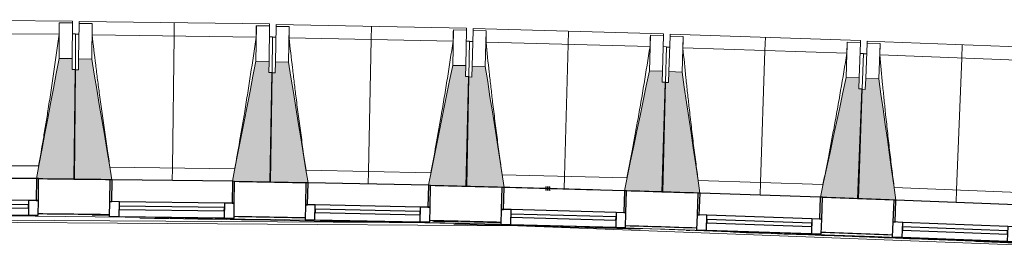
# Model space of a CAD drawing. Header units: millimetres. Extents: x -2845 to 74565, y -36590 to 13748.
# Tile 8 of 39: x 33214 to 37712, y -14446 to -13379. Entities that reach past the tile are written whole.
import ezdxf

# ---------------------------------------------------------------- set-up
doc = ezdxf.new("R2010")
doc.units = ezdxf.units.MM
doc.linetypes.add('Tiret', pattern=[2.5, 1.25, -1.25])
doc.layers.add('A-AREA', color=4, linetype='Tiret', lineweight=100, true_color=0x00ffff)
for name, color, linetype, lineweight in [('A-FLOR', 7, 'Continuous', 25), ('A-FLOR-HRAL', 7, 'Continuous', 18), ('A-GENM', 7, 'Continuous', 18), ('A-GLAZ', 7, 'Continuous', 25), ('I-WALL', 7, 'Continuous', 25), ('MUR', 7, 'Continuous', 25), ('S-BEAM', 7, 'Continuous', 18)]:
    doc.layers.add(name, color=color, linetype=linetype, lineweight=lineweight)

# ---------------------------------------------------------------- blocks, each defined once
blk = doc.blocks.new('20_MUR PREFA_01 - Type 1-3119337-2021_015_1111_DCE_1_50_N0 FINI_CFA_CDC')
at = {"layer": 'A-GENM'}
for p, q in [((0, 722.1), (0, 661.4)), ((0, 661.4), (0, 58.5)), ((0, 0.7), (0, 58.5))]:
    blk.add_line(p, q, dxfattribs=at)
blk = doc.blocks.new('B02_DC_STR_rvt-1-2021_015_1111_DCE_1_50_N0 FINI_CFA_CDC')
at = {"layer": 'S-BEAM', "lineweight": 5, "true_color": 0x787878}
for points in [[(-19704, -14107), (-19700.6, -13606.1), (-19715.6, -13606), (-19715.6, -13556), (-19775.3, -13555.6), (-19878.9, -14105.1), (-19869, -14105.2), (-19869, -14105.9), (-19787.5, -14106.4)], [(-19543.4, -14110.7), (-19543.4, -14110), (-19533.5, -14110), (-19626, -13558.6), (-19686, -13557.8), (-19686.7, -13607.8), (-19701.7, -13607.6), (-19708.4, -14108.5), (-19544.7, -14110.7)], [(-18808.5, -14120.5), (-18801.8, -13619.7), (-18816.8, -13619.5), (-18816.1, -13569.5), (-18876.1, -13568.8), (-18983.3, -14117.5), (-18973.4, -14117.6), (-18973.4, -14118.3), (-18889.6, -14119.4)], [(-18647.8, -14125.3), (-18647.8, -14124.6), (-18638, -14124.6), (-18726.9, -13572.7), (-18786.8, -13571.5), (-18787.8, -13621.5), (-18802.8, -13621.2), (-18812.8, -14122), (-18649, -14125.2)], [(-17913, -14139.9), (-17903, -13639.1), (-17918, -13638.8), (-17917, -13588.8), (-17977, -13587.6), (-18087.8, -14135.7), (-18077.9, -14135.9), (-18077.9, -14136.6), (-17991.7, -14138.3)], [(-17742.4, -14145.9), (-17827.8, -13592.6), (-17887.8, -13591), (-17889.1, -13641), (-17904.1, -13640.6), (-17917.3, -14141.3), (-17742.4, -14145.9)], [(-17017.6, -14165), (-17004.4, -13664.3), (-17019.4, -13663.9), (-17018.1, -13613.9), (-17078.1, -13612.4), (-17192.6, -14160.4), (-17093.7, -14163)], [(-16857.1, -14171.9), (-16857.1, -14171.2), (-16847.3, -14171.2), (-16928.9, -13618.3), (-16988.9, -13616.3), (-16990.5, -13666.3), (-17005.5, -13665.8), (-17022, -14166.4), (-16860.4, -14171.8)], [(-16122.5, -14196.1), (-16106, -13695.4), (-16121, -13694.9), (-16119.4, -13645), (-16179.3, -13643), (-16297.3, -14189.6), (-16287.4, -14189.9), (-16287.4, -14190.6), (-16238.4, -14192.2)], [(-15962, -14203.9), (-15961.8, -14203.2), (-15952.2, -14203.2), (-16030.2, -13649.9), (-16090.2, -13647.5), (-16092.1, -13697.5), (-16107.1, -13696.9), (-16126.9, -14197.4), (-15965.9, -14203.8)]]:
    blk.add_hatch(color=8, dxfattribs=at).paths.add_polyline_path(points)
at = {"layer": 'S-BEAM'}
for p, q in [((-19714.1, -13384.9), (-20584.1, -13378.9)), ((-19774.1, -13393.5), (-19775.3, -13555.6)), ((-19774.2, -13393.8), (-19774.1, -13393.5)), ((-19774.1, -13393.5), (-19714.1, -13393.9)), ((-19714.1, -13393.9), (-19715.3, -13556)), ((-19714.1, -13384.9), (-19714.1, -13393.9)), ((-19686, -13557.8), (-19683.8, -13395.7)), ((-19683.8, -13395.7), (-19683.7, -13386.7)), ((-19683.8, -13395.7), (-19623.8, -13396.5)), ((-18813.8, -13398.3), (-19683.7, -13386.7)), ((-19626, -13558.6), (-19623.8, -13396.5)), ((-19623.8, -13396.5), (-19623.8, -13396.8)), ((-18813.8, -13398.3), (-18813.9, -13407.4)), ((-18783.6, -13409.4), (-18783.4, -13400.4)), ((-17913.6, -13417.7), (-18783.4, -13400.4)), ((-19774.7, -13445.1), (-20524.2, -13439.9)), ((-19699.5, -13444), (-19714.5, -13443.9)), ((-19699.5, -13444), (-19700.6, -13606.1)), ((-19684.5, -13445.7), (-19699.5, -13445.5)), ((-18874.8, -13458.1), (-19624.3, -13448.1)), ((-18873.9, -13406.6), (-18876.1, -13568.7)), ((-18874, -13406.8), (-18873.9, -13406.6)), ((-18873.9, -13406.6), (-18813.9, -13407.4)), ((-18813.9, -13407.4), (-18816.1, -13569.5)), ((-18786.8, -13571.5), (-18783.6, -13409.4)), ((-18783.6, -13409.4), (-18723.6, -13410.6)), ((-18726.9, -13572.7), (-18723.6, -13410.6)), ((-18723.6, -13410.6), (-18723.6, -13410.9)), ((-17973.8, -13425.5), (-17977, -13587.6)), ((-17973.8, -13425.5), (-17913.8, -13426.7)), ((-17973.8, -13425.8), (-17973.8, -13425.5)), ((-17913.8, -13426.7), (-17917, -13588.8)), ((-17913.6, -13417.7), (-17913.8, -13426.7)), ((-17887.8, -13591), (-17883.5, -13428.9)), ((-17883.5, -13428.9), (-17883.3, -13419.9)), ((-17883.5, -13428.9), (-17823.5, -13430.5)), ((-17013.6, -13442.9), (-17883.3, -13419.9)), ((-17827.8, -13592.6), (-17823.5, -13430.5)), ((-17823.5, -13430.5), (-17823.5, -13430.8)), ((-17013.6, -13442.9), (-17013.8, -13451.9)), ((-16983.6, -13454.3), (-16983.3, -13445.3)), ((-16113.7, -13473.9), (-16983.3, -13445.3)), ((-18799.6, -13457.6), (-18814.6, -13457.4)), ((-18799.6, -13457.6), (-18801.8, -13619.7)), ((-18784.6, -13459.4), (-18799.6, -13459.1)), ((-17975.1, -13477.1), (-18724.4, -13462.2)), ((-17899.8, -13477), (-17914.8, -13476.7)), ((-17899.8, -13477), (-17903, -13639.1)), ((-17884.8, -13478.9), (-17899.8, -13478.5)), ((-17075.4, -13501.9), (-17824.7, -13482.1)), ((-17073.8, -13450.3), (-17078.1, -13612.4)), ((-17073.8, -13450.3), (-17013.8, -13451.9)), ((-17073.8, -13450.6), (-17073.8, -13450.3)), ((-17013.8, -13451.9), (-17018.1, -13613.9)), ((-16988.9, -13616.3), (-16983.6, -13454.3)), ((-16983.6, -13454.3), (-16923.6, -13456.3)), ((-16928.9, -13618.3), (-16923.6, -13456.3)), ((-16923.6, -13456.3), (-16923.6, -13456.6)), ((-16174, -13481), (-16179.3, -13643)), ((-16174, -13481), (-16114, -13482.9)), ((-16174, -13481.2), (-16174, -13481)), ((-16114, -13482.9), (-16119.4, -13645)), ((-16113.7, -13473.9), (-16114, -13482.9)), ((-16090.2, -13647.5), (-16083.8, -13485.6)), ((-16083.8, -13485.6), (-16083.4, -13476.5)), ((-16083.8, -13485.6), (-16023.8, -13487.9)), ((-15214.1, -13510.8), (-16083.4, -13476.5)), ((-16030.2, -13649.9), (-16023.8, -13487.9)), ((-16023.8, -13487.9), (-16023.8, -13488.2)), ((-17000.1, -13502.3), (-17015.1, -13501.9)), ((-17000.1, -13502.3), (-17004.4, -13664.3)), ((-16985.2, -13504.3), (-17000.2, -13503.8)), ((-16175.9, -13532.5), (-16925, -13507.9)), ((-16100.7, -13533.4), (-16115.7, -13532.9)), ((-16100.7, -13533.4), (-16106, -13695.4)), ((-16085.8, -13535.5), (-16100.7, -13534.9)), ((-15276.7, -13569), (-16025.6, -13539.5)), ((-19715.3, -13556), (-19775.3, -13555.6)), ((-19715.6, -13606), (-19715.3, -13556)), ((-19686, -13557.8), (-19686.7, -13607.8)), ((-19626, -13558.6), (-19686, -13557.8)), ((-18816.1, -13569.5), (-18876.1, -13568.7)), ((-18816.8, -13619.5), (-18816.1, -13569.5)), ((-18786.8, -13571.5), (-18787.8, -13621.5)), ((-18726.9, -13572.7), (-18786.8, -13571.5)), ((-19700.6, -13606.1), (-19715.6, -13606)), ((-19701.7, -13607.6), (-19708.4, -14108.5)), ((-19704, -14107), (-19700.6, -13606.1)), ((-19686.7, -13607.8), (-19701.7, -13607.6)), ((-18801.8, -13619.7), (-18816.8, -13619.5)), ((-18802.8, -13621.2), (-18812.8, -14122)), ((-18808.5, -14120.5), (-18801.8, -13619.7)), ((-18787.8, -13621.5), (-18802.8, -13621.2)), ((-17917, -13588.8), (-17977, -13587.6)), ((-17918, -13638.8), (-17917, -13588.8)), ((-17887.8, -13591), (-17889.1, -13641)), ((-17827.8, -13592.6), (-17887.8, -13591)), ((-17018.1, -13613.9), (-17078.1, -13612.4)), ((-17019.4, -13663.9), (-17018.1, -13613.9)), ((-16988.9, -13616.3), (-16990.5, -13666.3)), ((-16928.9, -13618.3), (-16988.9, -13616.3)), ((-17903, -13639.1), (-17918, -13638.8)), ((-17904.1, -13640.6), (-17917.3, -14141.3)), ((-17913, -14139.9), (-17903, -13639.1)), ((-17889.1, -13641), (-17904.1, -13640.6)), ((-17005.5, -13665.8), (-17022, -14166.4)), ((-17004.4, -13664.3), (-17019.4, -13663.9)), ((-17017.6, -14165), (-17004.4, -13664.3)), ((-16990.5, -13666.3), (-17005.5, -13665.8)), ((-16119.4, -13645), (-16179.3, -13643)), ((-16121, -13694.9), (-16119.4, -13645)), ((-16090.2, -13647.5), (-16092.1, -13697.5)), ((-16030.2, -13649.9), (-16090.2, -13647.5)), ((-16107.1, -13696.9), (-16126.9, -14197.4)), ((-16122.5, -14196.1), (-16106, -13695.4)), ((-16106, -13695.4), (-16121, -13694.9)), ((-16092.1, -13697.5), (-16107.1, -13696.9)), ((-20438.9, -14043.5), (-19868.4, -14047.4)), ((-19542.9, -14052.2), (-18972.4, -14059.8)), ((-18646.9, -14066.8), (-18076.5, -14078.1)), ((-19869.1, -14105.9), (-19704, -14107)), ((-19708.4, -14108.5), (-19543.4, -14110.7)), ((-18973.5, -14118.3), (-18808.5, -14120.5)), ((-18812.8, -14122), (-18647.8, -14125.3)), ((-17751.1, -14087.2), (-17180.8, -14102.2)), ((-16855.4, -14113.4), (-16285.2, -14132.2)), ((-18078, -14136.6), (-17913, -14139.9)), ((-17917.3, -14141.3), (-17742.4, -14145.9)), ((-17192.4, -14159.7), (-17742.5, -14145.2)), ((-17192.6, -14160.4), (-17017.6, -14165)), ((-17022, -14166.4), (-16857.1, -14171.9)), ((-15959.9, -14145.5), (-15389.9, -14168)), ((-16287.5, -14190.6), (-16122.5, -14196.1)), ((-16126.9, -14197.4), (-15962, -14203.9))]:
    blk.add_line(p, q, dxfattribs=at)
at = {"layer": 'S-BEAM', "flags": 128}
for points in [[(-19774.7, -13445.1), (-19774.6, -13434.8), (-19774.5, -13424.5), (-19774.4, -13414.3), (-19774.3, -13404), (-19774.2, -13393.8)], [(-19623.8, -13396.8), (-19623.9, -13407.1), (-19624, -13417.3), (-19624.1, -13427.6), (-19624.2, -13437.9), (-19624.3, -13448.1)], [(-18874.8, -13458.1), (-18874.7, -13447.9), (-18874.5, -13437.6), (-18874.3, -13427.4), (-18874.1, -13417.1), (-18874, -13406.8)], [(-18723.6, -13410.9), (-18723.8, -13421.1), (-18723.9, -13431.4), (-18724.1, -13441.6), (-18724.3, -13451.9), (-18724.4, -13462.2)], [(-17975.1, -13477.1), (-17974.8, -13466.8), (-17974.6, -13456.6), (-17974.3, -13446.3), (-17974.1, -13436), (-17973.8, -13425.8)], [(-17823.5, -13430.8), (-17823.7, -13441), (-17824, -13451.3), (-17824.2, -13461.6), (-17824.4, -13471.8), (-17824.7, -13482.1)], [(-17075.4, -13501.9), (-17075.1, -13491.6), (-17074.8, -13481.3), (-17074.5, -13471.1), (-17074.2, -13460.8), (-17073.8, -13450.6)], [(-16923.6, -13456.6), (-16923.9, -13466.8), (-16924.2, -13477.1), (-16924.5, -13487.3), (-16924.8, -13497.6), (-16925, -13507.9)], [(-16175.9, -13532.5), (-16175.6, -13522.3), (-16175.2, -13512), (-16174.8, -13501.7), (-16174.4, -13491.5), (-16174, -13481.2)], [(-16023.8, -13488.2), (-16024.2, -13498.4), (-16024.5, -13508.7), (-16024.9, -13519), (-16025.3, -13529.2), (-16025.6, -13539.5)], [(-19775.3, -13555.6), (-19788.2, -13624.4), (-19801.2, -13693.1), (-19814.2, -13761.9), (-19827.1, -13830.7), (-19840.1, -13899.5), (-19853.1, -13968.2), (-19866.1, -14037), (-19878.9, -14105.1)], [(-19533.5, -14110.1), (-19545, -14041.8), (-19556.5, -13972.8), (-19568.1, -13903.7), (-19579.7, -13834.7), (-19591.3, -13765.7), (-19602.9, -13696.7), (-19614.4, -13627.7), (-19626, -13558.6)], [(-18876.1, -13568.7), (-18889.5, -13637.3), (-18902.9, -13706), (-18916.3, -13774.7), (-18929.8, -13843.4), (-18943.2, -13912.1), (-18956.6, -13980.8), (-18970, -14049.5), (-18983.3, -14117.5)], [(-18637.9, -14124.8), (-18649, -14056.4), (-18660.1, -13987.3), (-18671.2, -13918.2), (-18682.3, -13849.1), (-18693.5, -13780), (-18704.6, -13710.9), (-18715.7, -13641.8), (-18726.9, -13572.7)], [(-17977, -13587.6), (-17990.9, -13656.2), (-18004.7, -13724.8), (-18018.6, -13793.4), (-18032.5, -13862), (-18046.3, -13930.6), (-18060.2, -13999.2), (-18074.1, -14067.8), (-18087.8, -14135.7)], [(-17742.4, -14145.9), (-17753.1, -14076.7), (-17763.7, -14007.6), (-17774.4, -13938.4), (-17785.1, -13869.2), (-17795.8, -13800.1), (-17806.5, -13730.9), (-17817.1, -13661.7), (-17827.8, -13592.6)], [(-17078.1, -13612.4), (-17092.4, -13680.9), (-17106.7, -13749.4), (-17121, -13817.9), (-17135.3, -13886.4), (-17149.6, -13954.9), (-17164, -14023.4), (-17178.3, -14091.9), (-17192.6, -14160.4)], [(-16847.2, -14171.5), (-16857.3, -14103), (-16867.6, -14033.7), (-16877.8, -13964.5), (-16888, -13895.3), (-16898.2, -13826), (-16908.5, -13756.8), (-16918.7, -13687.5), (-16928.9, -13618.3)], [(-16179.3, -13643), (-16194.1, -13711.4), (-16208.8, -13779.8), (-16223.6, -13848.2), (-16238.4, -13916.6), (-16253.1, -13985.1), (-16267.9, -14053.5), (-16282.6, -14121.9), (-16297.3, -14189.6)], [(-15952.1, -14203.6), (-15961.8, -14135), (-15971.6, -14065.7), (-15981.3, -13996.4), (-15991.1, -13927.1), (-16000.9, -13857.8), (-16010.7, -13788.5), (-16020.4, -13719.2), (-16030.2, -13649.9)]]:
    blk.add_lwpolyline(points, dxfattribs=at)
at = {"layer": 'S-BEAM'}
for points, knots in [([(-19868.5, -14047.4), (-19861.1, -14005.8), (-19850, -13941.5), (-19835.6, -13854.3), (-19823.8, -13780.5), (-19811.5, -13701), (-19794.5, -13587.3), (-19782.5, -13502), (-19774.7, -13445.1)], [0.0183438, 0.0183438, 0.0183438, 0.0183438, 0.2222222, 0.3333333, 0.4444444, 0.5833333, 0.7222222, 1, 1, 1, 1]), ([(-19624.3, -13448.1), (-19619, -13493.8), (-19610.8, -13562.2), (-19599.4, -13653.4), (-19589.7, -13727.5), (-19578.9, -13807.3), (-19566.9, -13892.7), (-19554.8, -13974.4), (-19546.6, -14027.5), (-19542.7, -14052.2)], [0, 0, 0, 0, 0.2222222, 0.3333333, 0.4444444, 0.5833333, 0.7222222, 0.8611111, 0.9816328, 0.9816328, 0.9816328, 0.9816328]), ([(-18972.5, -14059.9), (-18964.9, -14018.3), (-18953.3, -13954.1), (-18938.4, -13867), (-18926.1, -13793.3), (-18913.3, -13713.8), (-18895.6, -13600.2), (-18883, -13515), (-18874.8, -13458.1)], [0.0183438, 0.0183438, 0.0183438, 0.0183438, 0.2222222, 0.3333333, 0.4444444, 0.5833333, 0.7222222, 1, 1, 1, 1]), ([(-18724.4, -13462.2), (-18719.4, -13507.9), (-18711.7, -13576.4), (-18700.8, -13667.6), (-18691.6, -13741.8), (-18681.4, -13821.6), (-18669.9, -13907.1), (-18658.4, -13988.9), (-18650.5, -14042.1), (-18646.8, -14066.8)], [0, 0, 0, 0, 0.2222222, 0.3333333, 0.4444444, 0.5833333, 0.7222222, 0.8611111, 0.9816328, 0.9816328, 0.9816328, 0.9816328]), ([(-18076.7, -14078.1), (-18068.7, -14036.6), (-18056.8, -13972.5), (-18041.3, -13885.5), (-18028.5, -13811.9), (-18015.1, -13732.5), (-17996.7, -13619), (-17983.6, -13533.9), (-17975.1, -13477.1)], [0.0183438, 0.0183438, 0.0183438, 0.0183438, 0.2222222, 0.3333333, 0.4444444, 0.5833333, 0.7222222, 1, 1, 1, 1]), ([(-17824.7, -13482.1), (-17820, -13527.8), (-17812.7, -13596.3), (-17802.4, -13687.7), (-17793.7, -13761.9), (-17784, -13841.8), (-17773, -13927.4), (-17762, -14009.2), (-17754.5, -14062.5), (-17751, -14087.2)], [0, 0, 0, 0, 0.2222222, 0.3333333, 0.4444444, 0.5833333, 0.7222222, 0.8611111, 0.9816328, 0.9816328, 0.9816328, 0.9816328]), ([(-17180.9, -14102.2), (-17172.7, -14060.8), (-17160.4, -13996.7), (-17144.3, -13909.9), (-17131, -13836.3), (-17117.1, -13757), (-17098, -13643.7), (-17084.3, -13558.6), (-17075.4, -13501.9)], [0.0183438, 0.0183438, 0.0183438, 0.0183438, 0.2222222, 0.3333333, 0.4444444, 0.5833333, 0.7222222, 1, 1, 1, 1]), ([(-16925, -13507.9), (-16920.7, -13553.6), (-16913.8, -13622.2), (-16904.1, -13713.6), (-16895.9, -13787.9), (-16886.7, -13867.8), (-16876.3, -13953.5), (-16865.8, -14035.4), (-16858.7, -14088.7), (-16855.3, -14113.4)], [0, 0, 0, 0, 0.2222222, 0.3333333, 0.4444444, 0.5833333, 0.7222222, 0.8611111, 0.9816328, 0.9816328, 0.9816328, 0.9816328]), ([(-16285.4, -14132.2), (-16276.9, -14090.8), (-16264.1, -14026.8), (-16247.4, -13940), (-16233.7, -13866.6), (-16219.3, -13787.4), (-16199.4, -13674.2), (-16185.2, -13589.2), (-16175.9, -13532.5)], [0.0183438, 0.0183438, 0.0183438, 0.0183438, 0.2222222, 0.3333333, 0.4444444, 0.5833333, 0.7222222, 1, 1, 1, 1]), ([(-16025.6, -13539.5), (-16021.5, -13585.3), (-16015.1, -13653.9), (-16006, -13745.3), (-15998.3, -13819.7), (-15989.6, -13899.7), (-15979.8, -13985.4), (-15969.8, -14067.4), (-15963.1, -14120.7), (-15959.8, -14145.5)], [0, 0, 0, 0, 0.2222222, 0.3333333, 0.4444444, 0.5833333, 0.7222222, 0.8611111, 0.9816328, 0.9816328, 0.9816328, 0.9816328])]:
    blk.add_open_spline(points, degree=3, knots=knots, dxfattribs=at)
at = {"layer": 'S-BEAM', "color": 5, "lineweight": 25, "true_color": 0x0000ff}
for p, rotation in [((-19258.4, -14114.5), 359.2337380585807), ((-18362.9, -14130.9), 358.8606716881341), ((-17467.5, -14153.2), 358.4876053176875), ((-16572.3, -14181.2), 358.1145389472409), ((-15677.2, -14215.2), 357.7414725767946)]:
    blk.add_blockref('20_MUR PREFA_01 - Type 1-3119337-2021_015_1111_DCE_1_50_N0 FINI_CFA_CDC', p, dxfattribs=dict(at, rotation=rotation))
blk = doc.blocks.new('XXX_VIDE FENETRE - 550-377501-2021_015_1111_DCE_1_50_N0 FINI_CFA_CDC')
at = {"layer": 'A-GLAZ'}
for p, q in [((-285, 0), (-285, -100)), ((-275, 0), (-285, 0)), ((275, 0), (-275, 0)), ((-275, -100), (-275, 0)), ((285, 0), (275, 0)), ((275, 0), (275, -100)), ((285, -100), (285, 0)), ((-285, -100), (-275, -100)), ((-240, -100), (-285, -100)), ((-285, -100), (-285, -167.5)), ((-240, -167.5), (-240, -100)), ((240, -100), (-240, -100)), ((240, -100), (240, -167.5)), ((285, -100), (240, -100)), ((275, -100), (285, -100)), ((285, -167.5), (285, -100)), ((-285, -167.5), (-240, -167.5)), ((-240, -167.5), (240, -167.5)), ((240, -167.5), (285, -167.5))]:
    blk.add_line(p, q, dxfattribs=at)
at = {"layer": 'A-GLAZ', "color": 173, "true_color": 0x5c63b1}
for p, q in [((240, -120), (-240, -120)), ((-240, -120), (-240, -135)), ((240, -135), (240, -120)), ((-240, -135), (240, -135))]:
    blk.add_line(p, q, dxfattribs=at)
blk = doc.blocks.new('Garde-corps - Garde-corps-505471-2021_015_1111_DCE_1_50_N0 FINI_CFA_CDC')
at = {"layer": 'A-FLOR-HRAL'}
for p, q in [((-22974.4, -14275.7), (-17756.7, -14309.4)), ((-19624.6, -14272.3), (-19545.6, -14273.3)), ((-18067.8, -14300.4), (-17951.9, -14303.2)), ((-17265.9, -14326.2), (-14802.9, -14420.9)), ((-16911, -14341.6), (-16894.2, -14342.1))]:
    blk.add_line(p, q, dxfattribs=at)
at = {"layer": 'A-FLOR-HRAL', "flags": 128}
blk.add_lwpolyline([(-23168.9, -14284.7), (-17678.6, -14320.7), (-14410.7, -14446.4)], dxfattribs=at)
at = {"layer": 'A-FLOR-HRAL'}
for radius, start, end in [(137273, 87.112212, 90.771971), (137283.1, 89.258184, 89.393671), (137269.6, 88.757072, 89.199903), (137283.1, 88.884802, 89.020289), (137283.1, 88.51142, 88.646908), (137269.6, 88.245826, 88.601253), (137283.1, 88.138038, 88.273526), (137269.6, 87.683989, 88.067454), (137283.1, 87.764656, 87.900145), (137271.2, 87.635574, 87.86658), (137269.6, 87.113668, 87.605372)]:
    blk.add_arc((-21322.9, -151541.9), radius, start, end, dxfattribs=at)
blk = doc.blocks.new('B02_ARC_rvt-1-2021_015_1111_DCE_1_50_N0 FINI_CFA_CDC')
at = {"layer": 'A-AREA'}
blk.add_line((-17552.4, -14150.5), (-17530.8, -14151.1), dxfattribs=at)
at = {"layer": 'A-FLOR'}
for p, q in [((-19545.5, -14270.3), (-19625.1, -14269.3)), ((-17951.2, -14300.2), (-18081.1, -14297.1)), ((-16909.6, -14329.7), (-17072.6, -14324.6)), ((-16862.3, -14331.3), (-16901.4, -14330))]:
    blk.add_line(p, q, dxfattribs=at)
at = {"layer": 'I-WALL'}
blk.add_line((-17752.4, -14145.8), (-17752.4, -14145.2), dxfattribs=at)
for radius, start, end in [(137443.1, 89.258155, 89.39392), (137443.1, 88.884774, 89.020539), (137443.1, 88.511392, 88.647158), (137443.1, 88.138011, 88.273776), (137443.1, 87.764629, 87.900395), (137283.1, 89.258183, 89.393672), (137283.1, 88.884802, 89.020291), (137283.1, 88.51142, 88.646909), (137283.1, 88.138038, 88.273527), (137283.1, 87.764656, 87.900145)]:
    blk.add_arc((-21322.9, -151541.9), radius, start, end, dxfattribs=at)
at = {"layer": 'MUR'}
blk.add_arc((-21322.9, -151541.9), 137443.1, 88.327609, 88.50726, dxfattribs=at)
at = {"layer": 'A-FLOR-HRAL', "lineweight": 18}
blk.add_blockref('Garde-corps - Garde-corps-505471-2021_015_1111_DCE_1_50_N0 FINI_CFA_CDC', (0, 0), dxfattribs=at)
at = {"layer": 'A-GLAZ', "lineweight": 18}
for p, rotation in [((-20154, -14103.2), 359.606804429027), ((-19258.4, -14113.8), 359.2337380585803), ((-18362.9, -14130.2), 358.8606716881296), ((-17467.5, -14153.3), 358.4876053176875), ((-16572.2, -14180.6), 358.1145389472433), ((-15677.2, -14214.5), 357.7414725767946)]:
    blk.add_blockref('XXX_VIDE FENETRE - 550-377501-2021_015_1111_DCE_1_50_N0 FINI_CFA_CDC', p, dxfattribs=dict(at, rotation=rotation))

msp = doc.modelspace()

# ---------------------------------------------------------------- block references
at = {"lineweight": 5}
for name in ['B02_DC_STR_rvt-1-2021_015_1111_DCE_1_50_N0 FINI_CFA_CDC', 'B02_ARC_rvt-1-2021_015_1111_DCE_1_50_N0 FINI_CFA_CDC']:
    msp.add_blockref(name, (53169.3, 0), dxfattribs=at)

doc.saveas('drawing.dxf')
